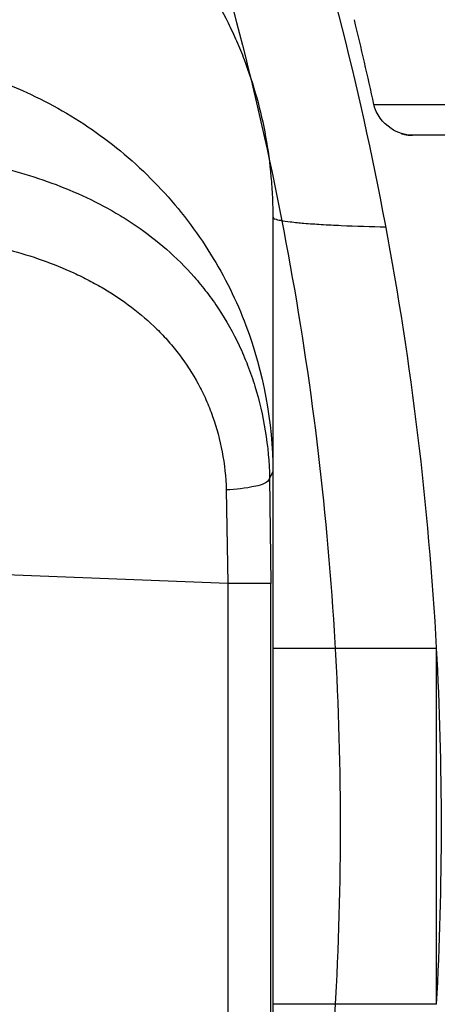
# Model space of a CAD drawing. Header units: millimetres. Extents: x 0 to 297, y 0 to 210.
# Tile 42 of 256: x 145.1047 to 145.1392, y 91.0556 to 91.1368. Entities that reach past the tile are written whole.
import ezdxf

# ---------------------------------------------------------------- set-up
doc = ezdxf.new("R2010")
doc.units = ezdxf.units.MM
doc.header["$LTSCALE"] = 16.335
doc.layers.get('0').update_dxf_attribs({"linetype": 'CONTINUOUS'})
for name, color, linetype in [('01_GLOBAL', 7, 'CONTINUOUS'), ('INTFCLR_1', 7, 'CONTINUOUS'), ('INTFCLR_144815', 7, 'CONTINUOUS')]:
    doc.layers.add(name, color=color, linetype=linetype)

msp = doc.modelspace()

# ---------------------------------------------------------------- linework, layer by layer
at = {"color": 7, "linetype": 'Continuous'}
msp.add_circle((145.8748034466, 92.1344639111), 2.66, dxfattribs=at)
at = {"color": 9, "linetype": 'Continuous'}
msp.add_arc((145.8748034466, 92.1344639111), 2.6259090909, 182.9674534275, 267.0325465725, dxfattribs=at)
at = {"layer": '01_GLOBAL', "color": 7, "linetype": 'Continuous'}
msp.add_circle((145.8748034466, 92.1344639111), 2.695, dxfattribs=at)
at = {"layer": 'INTFCLR_1', "color": 9, "linetype": 'Continuous'}
for p, q in [((145.133954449, 91.12976820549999), (145.1640239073, 91.12976820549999)), ((145.1667743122, 91.1273404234), (145.137133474, 91.1272369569)), ((145.1256077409, 91.12047171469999), (145.1256077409, 91.02006469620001)), ((145.1218946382, 91.09027953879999), (144.8596077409, 91.1003873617)), ((145.1256077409, 91.0994845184), (145.1253490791, 91.09896598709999)), ((145.1253490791, 91.09896598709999), (145.1254477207, 91.0902795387)), ((145.1217662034, 91.0980025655), (145.1218946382, 91.09027953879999)), ((145.1218946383, 91.0902795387), (145.1218946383, 91.0502568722)), ((145.1254477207, 91.0902795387), (145.1218946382, 91.0902795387)), ((145.1254477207, 91.0502568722), (145.1254477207, 91.0902795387)), ((145.1256077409, 91.0849574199), (145.139119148, 91.0849574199)), ((145.139119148, 91.055578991), (145.139119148, 91.0849574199)), ((145.139119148, 91.055578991), (145.1256077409, 91.055578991))]:
    msp.add_line(p, q, dxfattribs=at)
at = {"layer": 'INTFCLR_1', "color": 7, "linetype": 'Continuous'}
msp.add_lwpolyline([(145.1361999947, 91.12738890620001), (145.1362637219, 91.1273688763), (145.1363301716, 91.1273494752), (145.1363993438, 91.1273308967), (145.1364714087, 91.12731331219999), (145.1365461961, 91.12729697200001), (145.1366231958, 91.12728217), (145.1367021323, 91.1272691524), (145.136783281, 91.12725804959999), (145.136866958, 91.1272490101), (145.1369532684, 91.1272422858), (145.1370421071, 91.1272381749), (145.137133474, 91.1272369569)], dxfattribs=at)
at = {"layer": 'INTFCLR_1', "color": 6, "linetype": 'Continuous'}
for centre, radius, start, end in [((144.8596077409, 91.07026820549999), 0.4224162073, 270, 90.00000002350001), ((144.8596077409, 91.07026820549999), 0.4014439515, 270, 90.00000002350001), ((144.8707283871, 91.07027233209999), 0.2687920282, 3.1324307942, 18.148371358), ((144.8606243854, 91.07027055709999), 0.2797307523, 12.2803992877, 13.7520232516), ((144.8708811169, 91.07026820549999), 0.2686399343, 356.8655071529, 3.1344928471)]:
    msp.add_arc(centre, radius, start, end, dxfattribs=at)
at = {"layer": 'INTFCLR_1', "color": 9, "linetype": 'Continuous'}
for points, knots in [([(145.235167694, 90.93964664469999), (145.2359987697, 90.94190808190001), (145.2376274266, 90.94647450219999), (145.2407305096, 90.9557351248), (145.2457654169, 90.9723575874), (145.2504341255, 90.9918676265), (145.2535169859, 91.00930456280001), (145.2548129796, 91.01820820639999), (145.2554818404, 91.0233579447), (145.2570256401, 91.03628652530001), (145.2586297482, 91.05837735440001), (145.2583725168, 91.0844406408), (145.2571603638, 91.1013307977), (145.2563978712, 91.1091297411), (145.2558364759, 91.114316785), (145.2541019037, 91.12831663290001), (145.2501634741, 91.1507342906), (145.2444881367, 91.1726209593), (145.2404287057, 91.1856112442), (145.2389019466, 91.1902577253), (145.2365792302, 91.1971022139), (145.2313391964, 91.2114116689), (145.2222901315, 91.2324134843), (145.211984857, 91.2522549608), (145.2048007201, 91.26446751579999), (145.2014430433, 91.2699038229), (145.1992124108, 91.27344744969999), (145.1931796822, 91.28276721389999), (145.1830706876, 91.2970707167), (145.1690288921, 91.3144833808), (145.1571354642, 91.32753546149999), (145.1488272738, 91.335878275), (145.1442335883, 91.34029544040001), (145.1378598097, 91.34625257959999), (145.1289384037, 91.35405272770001), (145.1192814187, 91.3616211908), (145.1131582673, 91.3659752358), (145.1101748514, 91.3679776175), (145.1077179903, 91.36955505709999), (145.1055301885, 91.37087160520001), (145.1036031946, 91.37188262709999), (145.1025200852, 91.37238560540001), (145.1016575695, 91.37269323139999), (145.1010609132, 91.3728325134), (145.1005598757, 91.3727568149), (145.1004622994, 91.3722852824), (145.1007027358, 91.3717640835), (145.1011202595, 91.3710418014), (145.1017948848, 91.3701326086), (145.1026939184, 91.3690240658), (145.1038249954, 91.36772389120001), (145.1051758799, 91.366231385), (145.106740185, 91.36454834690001), (145.1092045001, 91.36193938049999), (145.1127127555, 91.35827210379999), (145.1192604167, 91.3514013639), (145.126411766, 91.34369308), (145.1329263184, 91.3363257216), (145.1369531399, 91.33164093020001), (145.143428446, 91.32395035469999), (145.1533417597, 91.3114874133), (145.1663378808, 91.2933552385), (145.175744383, 91.2785527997), (145.1819029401, 91.2680164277), (145.1860815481, 91.2606058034), (145.1932904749, 91.24707920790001), (145.2029180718, 91.2266527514), (145.209559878, 91.2096225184), (145.212649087, 91.20079273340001)], [0, 0, 0, 0, 0.0103790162, 0.0208837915, 0.0420711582, 0.08518389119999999, 0.1071959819, 0.1183353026, 0.1239410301, 0.1295663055, 0.1744258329, 0.2192337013, 0.2417180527, 0.2473539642, 0.2529903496, 0.2641931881, 0.3081223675, 0.3509244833, 0.3614867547, 0.3667496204, 0.3719934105, 0.3926231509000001, 0.4323812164, 0.470412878, 0.488854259, 0.4934078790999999, 0.4979383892, 0.5068921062, 0.5412323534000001, 0.5733304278, 0.6031976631, 0.6172528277, 0.6240454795, 0.630650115, 0.6548352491, 0.6750685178, 0.6834752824, 0.6871962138, 0.6905460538, 0.6960524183, 0.6981915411, 0.6999110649, 0.7012078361, 0.7020914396, 0.7026255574, 0.7031007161, 0.7038824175, 0.7050749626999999, 0.7066970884, 0.7087489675, 0.7112252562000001, 0.7141187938, 0.7174211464, 0.7211233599, 0.729578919, 0.7392839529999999, 0.762009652, 0.7748693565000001, 0.7816473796, 0.7886214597, 0.8181786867, 0.8502212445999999, 0.8846823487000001, 0.8936821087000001, 0.9027944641, 0.9213301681, 0.9597016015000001, 1, 1, 1, 1]), ([(145.1053256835, 91.37126820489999), (145.1058354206, 91.3712681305), (145.1084302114, 91.3702416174), (145.1114097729, 91.368499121), (145.114679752, 91.3664418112), (145.1177098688, 91.36444481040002), (145.1239326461, 91.36010616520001), (145.1337472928, 91.3525686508), (145.1428234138, 91.3447978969), (145.1493077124, 91.338863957), (145.1539781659, 91.3344671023), (145.1624222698, 91.3261665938), (145.1745124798, 91.3131815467), (145.1887911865, 91.29585590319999), (145.1990766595, 91.2816176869), (145.2052148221, 91.27234000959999), (145.2074832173, 91.268814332), (145.2108964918, 91.26340759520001), (145.2181971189, 91.2512662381), (145.2286731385, 91.2315365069), (145.2378781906, 91.2106406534), (145.2432089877, 91.1964014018), (145.2455710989, 91.1895927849), (145.247123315, 91.1849719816), (145.2512489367, 91.17205836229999), (145.2570185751, 91.1502977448), (145.2610247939, 91.1279966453), (145.262788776, 91.1140712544), (145.2633595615, 91.10891295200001), (145.2641347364, 91.10115794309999), (145.2653671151, 91.0843629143), (145.2656287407, 91.0584419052), (145.2639975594, 91.0364740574), (145.2624282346, 91.0236195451), (145.2617481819, 91.01849828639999), (145.2604303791, 91.00964310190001), (145.2572949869, 90.99229775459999), (145.2525471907, 90.9728939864), (145.2474296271, 90.9563683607), (145.2442749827, 90.94715947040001), (145.2426192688, 90.9426185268), (145.2417743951, 90.94036969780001)], [0, 0, 0, 0, 0.0031306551, 0.0166311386, 0.0214593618, 0.0268204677, 0.03892666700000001, 0.0680356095, 0.1027865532, 0.1122690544, 0.1220182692, 0.1421808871, 0.1849821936, 0.2309157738, 0.2799873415, 0.2927705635, 0.2992370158, 0.3057352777, 0.3320402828, 0.3862318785, 0.4428084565, 0.4721382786, 0.4795908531, 0.487069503, 0.5020757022, 0.562848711, 0.6251729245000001, 0.641061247, 0.6490543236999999, 0.6570463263, 0.6889269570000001, 0.7524525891, 0.8160592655, 0.8240370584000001, 0.8319876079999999, 0.8477879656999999, 0.8790177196, 0.9402188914, 0.9703170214, 0.9852457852, 1, 1, 1, 1]), ([(145.212649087, 91.20079273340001), (145.2158606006, 91.1916133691), (145.2216925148, 91.17275051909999), (145.227244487, 91.14850505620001), (145.2299856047, 91.13231217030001), (145.2310878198, 91.1246731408), (145.2317778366, 91.1195330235), (145.2334659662, 91.1053734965), (145.2350886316, 91.0820240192), (145.2348602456, 91.05859168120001), (145.2340091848, 91.0442662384), (145.2336200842, 91.0390385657), (145.2329629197, 91.0312582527), (145.2311506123, 91.014691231), (145.226931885, 90.9897129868), (145.2217743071, 90.96897061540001), (145.21827327, 90.95706637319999), (145.2168531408, 90.95239822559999), (145.2142959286, 90.94439071), (145.2088936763, 90.92893413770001), (145.2002622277, 90.9078650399), (145.191382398, 90.889773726), (145.1856550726, 90.87921407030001), (145.1835773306, 90.87548959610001), (145.1804900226, 90.8700559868), (145.1738400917, 90.85885693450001), (145.1632874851, 90.84274118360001), (145.150351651, 90.825149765), (145.1410235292, 90.8136739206), (145.1356460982, 90.8073751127), (145.133618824, 90.8050242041), (145.1301975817, 90.8011139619), (145.1238773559, 90.79407797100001), (145.116999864, 90.78674904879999), (145.1107938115, 90.7802602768), (145.1070749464, 90.7763568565), (145.1041227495, 90.77316960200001), (145.102218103, 90.77096320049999), (145.1011689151, 90.7695684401), (145.1007337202, 90.76882832), (145.1004699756, 90.7682973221), (145.1005812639, 90.76760633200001), (145.1020539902, 90.7679067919), (145.1036740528, 90.7686832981), (145.1066075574, 90.7702692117), (145.1094057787, 90.7720516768), (145.1117034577, 90.7735828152), (145.1131778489, 90.7745966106), (145.1156556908, 90.7763307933), (145.1196186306, 90.7792322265), (145.1251563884, 90.7835370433), (145.1334349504, 90.7903494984), (145.1408444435, 90.7969946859), (145.1473278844, 90.8032123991), (145.1519747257, 90.8077983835), (145.1603493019, 90.8164330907), (145.1722854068, 90.829897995), (145.1863008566, 90.84780070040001), (145.1963364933, 90.86246668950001), (145.2023017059, 90.87200498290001), (145.2045040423, 90.8756288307), (145.2078179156, 90.8811890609), (145.2148947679, 90.89367373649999), (145.2249952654, 90.9139386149), (145.2319439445, 90.9308745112), (145.2351676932, 90.9396466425)], [0, 0, 0, 0, 0.0419354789, 0.08505031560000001, 0.1071497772, 0.1127379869, 0.1183317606, 0.1295131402, 0.1742263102, 0.2191466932, 0.230445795, 0.2361065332, 0.241751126, 0.2641147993, 0.3079545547, 0.3508736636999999, 0.3561840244, 0.3614616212, 0.3719139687, 0.3924297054, 0.4320526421, 0.4700131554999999, 0.4792642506, 0.483852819, 0.4884035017, 0.5062126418, 0.5400088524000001, 0.5714206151, 0.6003317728, 0.6037560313, 0.6071340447, 0.6137178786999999, 0.6261602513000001, 0.6479155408, 0.6570536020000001, 0.6648783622, 0.6711643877, 0.6757843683, 0.6774462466, 0.6786751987, 0.6794900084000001, 0.6799813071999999, 0.6813020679, 0.6842478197, 0.6888651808, 0.6950795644, 0.6987591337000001, 0.70073729, 0.7027989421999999, 0.7117993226, 0.7219139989, 0.7330405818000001, 0.7580265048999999, 0.7648041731, 0.7717766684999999, 0.7861782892, 0.816667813, 0.8493175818, 0.8841610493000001, 0.8932352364, 0.8978283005, 0.9024468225, 0.9211469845, 0.9596997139, 1, 1, 1, 1]), ([(145.1053256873, 90.7692681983), (145.1051880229, 90.769268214), (145.1048509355, 90.76933467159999), (145.1048682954, 90.769940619), (145.1052289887, 90.77056403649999), (145.1058526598, 90.7714906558), (145.1068032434, 90.77264391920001), (145.1086356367, 90.7747211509), (145.110803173, 90.77699248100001), (145.113215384, 90.7794781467), (145.1159839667, 90.7823058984), (145.1217014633, 90.7881297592), (145.1287122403, 90.7954132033), (145.1351564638, 90.80240928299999), (145.1386445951, 90.8062976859), (145.1407113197, 90.80863540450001), (145.1461908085, 90.8148961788), (145.1556953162, 90.8263034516), (145.1688811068, 90.84380018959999), (145.1796415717, 90.85983729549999), (145.1864241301, 90.8709859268), (145.1895721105, 90.87639380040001), (145.1916900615, 90.880099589), (145.1975256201, 90.89060172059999), (145.2065751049, 90.908597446), (145.2153782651, 90.92957264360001), (145.2208882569, 90.944962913), (145.2234958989, 90.95293463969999), (145.2249438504, 90.95758139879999), (145.2285119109, 90.9694259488), (145.2337695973, 90.990067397), (145.2380725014, 91.0149380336), (145.2399207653, 91.03143377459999), (145.2405908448, 91.039179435), (145.2409875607, 91.0443834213), (145.241855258, 91.0586434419), (145.2420882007, 91.0819727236), (145.2404334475, 91.1052173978), (145.2387124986, 91.1193107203), (145.238008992, 91.12442738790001), (145.2368850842, 91.1320325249), (145.2340893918, 91.1481566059), (145.2284266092, 91.1722973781), (145.222482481, 91.1910649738), (145.2192099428, 91.2001967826)], [0, 0, 0, 0, 0.0008731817, 0.001718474, 0.0032338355, 0.0055641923, 0.008732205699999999, 0.0127298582, 0.0231213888, 0.0286463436, 0.0346993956, 0.04822263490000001, 0.0804125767, 0.0988155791, 0.1085508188, 0.1135449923, 0.1186070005, 0.1613231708, 0.2076862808, 0.2575123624, 0.2837454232, 0.2904461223, 0.2972015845, 0.3108183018, 0.3666504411, 0.4248609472, 0.4549769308, 0.4703146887, 0.4780576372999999, 0.4858477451, 0.5487776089, 0.6130123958, 0.6457680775, 0.6540347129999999, 0.6623246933, 0.6788711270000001, 0.74464742, 0.8101273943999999, 0.8265053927, 0.8346996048, 0.8428861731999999, 0.8752668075, 0.9384714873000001, 1, 1, 1, 1]), ([(145.1163432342, 91.14465110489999), (145.1170853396, 91.1438318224), (145.1184905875, 91.1421344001), (145.1203602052, 91.13941456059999), (145.1216980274, 91.1370142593), (145.1226304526, 91.13501771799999), (145.1234683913, 91.1329741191), (145.1243301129, 91.13035167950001), (145.1250671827, 91.1271193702), (145.1254355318, 91.12437022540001), (145.1255831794, 91.1221476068), (145.1256077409, 91.12102959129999), (145.1256077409, 91.12047171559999)], [0, 0, 0, 0, 0.1251649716, 0.2491232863, 0.3732270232, 0.4357970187, 0.4985462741, 0.6232342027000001, 0.7478440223, 0.8734290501, 0.9368323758, 1, 1, 1, 1]), ([(145.0936581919, 91.1338216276), (145.0977892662, 91.1334656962), (145.1040935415, 91.131775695), (145.1115258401, 91.12738219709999), (145.1165684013, 91.12292526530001), (145.1206416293, 91.1175903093), (145.1244382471, 91.1099264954), (145.1256077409, 91.10357417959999), (145.1256077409, 91.0994845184)], [0, 0, 0, 0, 0.2423205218, 0.3713274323, 0.5023855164, 0.6330587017, 0.7609941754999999, 1, 1, 1, 1]), ([(145.0880442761, 91.1256304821), (145.0885057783, 91.12569718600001), (145.0894438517, 91.1258017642), (145.0913653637, 91.1259215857), (145.0938378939, 91.12591799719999), (145.0963395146, 91.1257392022), (145.0983654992, 91.1254978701), (145.1004027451, 91.12518692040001), (145.1029330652, 91.12467427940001), (145.1059208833, 91.12384400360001), (145.1088421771, 91.1227769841), (145.1111983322, 91.1216687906), (145.1130162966, 91.1206355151), (145.1147868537, 91.1194993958), (145.1168910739, 91.11787594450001), (145.1187977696, 91.115982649), (145.1201865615, 91.11429103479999), (145.1215003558, 91.1124481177), (145.1226339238, 91.1104310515), (145.1235621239, 91.1082648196), (145.1243677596, 91.1059388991), (145.125084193, 91.1028358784), (145.1253177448, 91.1002752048), (145.1253490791, 91.09896598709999)], [0, 0, 0, 0, 0.0269372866, 0.0544915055, 0.1111887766, 0.1696140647, 0.1992706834, 0.2290360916, 0.2886481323, 0.3482924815, 0.4080109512, 0.4681104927, 0.4984510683, 0.5287577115, 0.5895870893, 0.6516014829, 0.6835097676, 0.7159327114, 0.7822646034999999, 0.8166313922, 0.8519861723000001, 0.9243469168, 1, 1, 1, 1]), ([(145.1256077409, 91.12047171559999), (145.1256077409, 91.12040645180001), (145.1258866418, 91.12029639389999), (145.1263182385, 91.1202013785), (145.1271595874, 91.1200818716), (145.1282671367, 91.1199770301), (145.1296730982, 91.1198788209), (145.1319248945, 91.119763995), (145.1337076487, 91.11971071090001), (145.1349396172, 91.11968473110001)], [0, 0, 0, 0, 0.0207988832, 0.0728257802, 0.1599156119, 0.2807167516, 0.4319854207, 0.6072972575, 1, 1, 1, 1]), ([(145.0868704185, 91.1192059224), (145.0873214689, 91.1192577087), (145.0882346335, 91.1193426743), (145.0900959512, 91.11943944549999), (145.0924726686, 91.1194400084), (145.0948686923, 91.11930389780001), (145.0967971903, 91.1191156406), (145.0987188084, 91.1188744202), (145.1010910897, 91.1184741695), (145.1038811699, 91.11782308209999), (145.1065928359, 91.11698257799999), (145.1087767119, 91.1161050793), (145.1104576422, 91.1152838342), (145.1120770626, 91.11438482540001), (145.113998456, 91.113103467), (145.1157525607, 91.1115937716), (145.1170285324, 91.11024088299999), (145.1182239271, 91.1087793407), (145.1192632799, 91.1071708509), (145.1201160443, 91.1054349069), (145.1208560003, 91.1035835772), (145.1215147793, 91.10110500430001), (145.1217350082, 91.09905036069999), (145.1217662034, 91.0980025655)], [0, 0, 0, 0, 0.0296717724, 0.0599154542, 0.1217847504, 0.1848901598, 0.2166786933, 0.2484054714, 0.3114486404, 0.3738125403, 0.435511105, 0.4968160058, 0.5274058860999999, 0.5577275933, 0.6178205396, 0.6779996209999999, 0.7085115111, 0.7392634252, 0.8013182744, 0.8330912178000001, 0.8655644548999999, 0.9314916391, 1, 1, 1, 1]), ([(145.1253490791, 91.09896598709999), (145.1252219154, 91.09854133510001), (145.123690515, 91.0981613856), (145.1225823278, 91.09801500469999), (145.1217662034, 91.0980025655)], [0, 0, 0, 0, 0.3519510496, 1, 1, 1, 1])]:
    msp.add_open_spline(points, degree=3, knots=knots, dxfattribs=at)
at = {"layer": 'INTFCLR_1', "color": 6, "linetype": 'Continuous'}
for points, knots in [([(145.1350652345, 91.37126820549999), (145.1342109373, 91.37126820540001), (145.1357546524, 91.3683275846), (145.1370803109, 91.3667054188), (145.1392467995, 91.36385886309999), (145.1419201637, 91.3606392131), (145.145337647, 91.3565301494), (145.149332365, 91.3517583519), (145.1536170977, 91.34656836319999), (145.1578478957, 91.34135293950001), (145.1617862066, 91.3363852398), (145.1654017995, 91.331722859), (145.1686896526, 91.3273862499), (145.1716611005, 91.3233823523), (145.1743369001, 91.31970203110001), (145.176743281, 91.3163294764), (145.1789048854, 91.31324522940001), (145.1808385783, 91.31044103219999), (145.1825660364, 91.30789847), (145.1841084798, 91.3055965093), (145.185490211, 91.3035084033), (145.1867189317, 91.3016307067), (145.1878098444, 91.2999462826), (145.1887779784, 91.29843766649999), (145.1896459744, 91.2970737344), (145.1906214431, 91.2955292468), (145.191753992, 91.2937193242), (145.1928766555, 91.2919021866), (145.1938510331, 91.29030917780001), (145.1946912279, 91.28892487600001), (145.1956155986, 91.28738878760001), (145.1966371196, 91.28567497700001), (145.1977643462, 91.2837631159), (145.1990081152, 91.2816272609), (145.2003754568, 91.2792470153), (145.201880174, 91.2765873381), (145.2035347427, 91.2736120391), (145.2053542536, 91.2702751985), (145.2073580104, 91.2665186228), (145.2095596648, 91.2622861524), (145.2119715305, 91.25751282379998), (145.214608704, 91.2521191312), (145.2174929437, 91.2459939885), (145.220642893, 91.2390035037), (145.2240752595, 91.2309767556), (145.227802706, 91.2217082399), (145.2318351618, 91.21090431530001), (145.2361179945, 91.19831684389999), (145.2403681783, 91.18429274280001), (145.2442872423, 91.16942297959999), (145.2476657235, 91.15438159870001), (145.2504753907, 91.1392991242), (145.2527156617, 91.12423526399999), (145.2543982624, 91.1091876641), (145.2555287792, 91.0941918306), (145.256117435, 91.079233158), (145.2561708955, 91.0643352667), (145.2556951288, 91.0494844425), (145.2546936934, 91.0346826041), (145.2531693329, 91.01994161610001), (145.2511191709, 91.00523180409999), (145.2485428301, 90.9905728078), (145.2454275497, 90.9759328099), (145.2417708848, 90.9613303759), (145.2376203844, 90.94696810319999), (145.2332204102, 90.9335438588), (145.2288852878, 90.92162630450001), (145.2248596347, 90.9114479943), (145.2211587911, 90.90270194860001), (145.2177663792, 90.89512937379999), (145.2146668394, 90.8885329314), (145.2118379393, 90.8827508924), (145.2092594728, 90.87766290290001), (145.2069119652, 90.8731710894), (145.2047820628, 90.869201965), (145.2028538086, 90.86569136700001), (145.2011073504, 90.8625761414), (145.1995253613, 90.8598041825), (145.1980916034, 90.85733143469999), (145.1967959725, 90.8551286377), (145.1956290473, 90.85316932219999), (145.1945782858, 90.85142412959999), (145.1936278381, 90.84986076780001), (145.1927650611, 90.8484539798), (145.1919665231, 90.8471621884), (145.1911689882, 90.845881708), (145.1903111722, 90.84451464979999), (145.1893416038, 90.842982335), (145.1882509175, 90.8412749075), (145.1870226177, 90.8393719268), (145.1856376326, 90.83725116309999), (145.1840803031, 90.8348962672), (145.1823329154, 90.83229124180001), (145.1803729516, 90.82941478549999), (145.1781781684, 90.82624664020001), (145.1757236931, 90.82276863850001), (145.1729902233, 90.8189712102), (145.1699514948, 90.8148382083), (145.1665806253, 90.81035527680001), (145.1628687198, 90.8055344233), (145.1588145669, 90.8003903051), (145.1544498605, 90.7949847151), (145.149996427, 90.78957611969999), (145.1458273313, 90.78459071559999), (145.1422457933, 90.7802896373), (145.1394492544, 90.7769290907), (145.1371773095, 90.773959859), (145.1358081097, 90.7722873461), (145.134193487, 90.7692682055), (145.1350652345, 90.7692682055)], [0, 0, 0, 0, 0.0038604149, 0.007501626, 0.0124785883, 0.0188917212, 0.0268498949, 0.0364677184, 0.0470694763, 0.05724446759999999, 0.0668187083, 0.0757144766, 0.08390537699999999, 0.0914099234, 0.09824517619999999, 0.1044667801, 0.1101313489, 0.1152642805, 0.1198589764, 0.1240215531, 0.1277856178, 0.1311734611, 0.1341617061, 0.1368541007, 0.1392736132, 0.1414672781, 0.1451087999, 0.148921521, 0.1511192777, 0.1535471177, 0.1562389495, 0.1592204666, 0.1625628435, 0.1662680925, 0.1703891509, 0.1749670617, 0.1800766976, 0.185772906, 0.1921414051, 0.1993155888, 0.2073311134, 0.2163077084, 0.2264451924, 0.2379233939, 0.2509534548, 0.2658909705, 0.2830621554, 0.3030578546, 0.3259639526, 0.3492662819, 0.3725305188, 0.395610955, 0.4185782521, 0.4413347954, 0.4640172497, 0.4865192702, 0.5089682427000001, 0.5313242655, 0.5536477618, 0.5759939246, 0.5982772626, 0.6207472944, 0.6432362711, 0.6658996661, 0.6887559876, 0.7107777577, 0.7297237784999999, 0.7460531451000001, 0.7602331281, 0.7726347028, 0.7835467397, 0.7931663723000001, 0.8017211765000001, 0.8093215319, 0.8160683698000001, 0.8220757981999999, 0.8274205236, 0.83220661, 0.8364980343, 0.8403367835, 0.8437547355, 0.8468031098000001, 0.8495420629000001, 0.8520223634, 0.8542604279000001, 0.8564046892, 0.8588391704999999, 0.8615533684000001, 0.8645986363, 0.8679945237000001, 0.8717882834, 0.8760445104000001, 0.8807522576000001, 0.8859628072, 0.8917731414, 0.8981681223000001, 0.9051985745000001, 0.9129160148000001, 0.9213486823, 0.930543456, 0.9404096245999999, 0.9509435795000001, 0.9619432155, 0.9720502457, 0.9803711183, 0.9870628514, 0.9922716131, 0.9960607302, 1, 1, 1, 1]), ([(145.1350652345, 90.7692682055), (145.1360387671, 90.7692682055), (145.1377271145, 90.77040596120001), (145.1403228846, 90.77196865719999), (145.1432989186, 90.7741311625), (145.1469787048, 90.7769487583), (145.1513602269, 90.78054609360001), (145.156189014, 90.78473927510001), (145.1610884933, 90.78922212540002), (145.16571304, 90.7936532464), (145.1699506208, 90.7978753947), (145.1738079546, 90.80185999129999), (145.1773032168, 90.80558700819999), (145.1804624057, 90.8090520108), (145.1833068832, 90.8122538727), (145.1858602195, 90.8151948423), (145.1881553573, 90.8178946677), (145.1902110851, 90.8203591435), (145.1920499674, 90.8226010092), (145.1936917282, 90.8246337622), (145.195161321, 90.8264787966), (145.1964960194, 90.82817546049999), (145.197810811, 90.82986574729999), (145.1992115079, 90.83168840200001), (145.2006985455, 90.83364987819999), (145.2021699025, 90.8356183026), (145.203615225, 90.83757754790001), (145.2051191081, 90.8396441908), (145.2067839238, 90.8419664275), (145.2086446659, 90.8446056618), (145.2107239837, 90.8476123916), (145.2130437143, 90.8510414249), (145.2156231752, 90.85494957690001), (145.2184823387, 90.85940686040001), (145.2216518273, 90.8645112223), (145.2251614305, 90.87037537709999), (145.229038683, 90.8771369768), (145.2333125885, 90.884978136), (145.2380078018, 90.89411228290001), (145.2431555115, 90.9048590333), (145.2486552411, 90.91737134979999), (145.2541538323, 90.9312561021), (145.2592951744, 90.9458952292), (145.2638614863, 90.9607341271), (145.2678132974, 90.9756278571), (145.2711637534, 90.9905604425), (145.2739112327, 91.005452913), (145.2760779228, 91.0203457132), (145.2776685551, 91.03517539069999), (145.2786982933, 91.0499655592), (145.2791763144, 91.06470155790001), (145.2791102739, 91.0793859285), (145.2785051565, 91.09402740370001), (145.2773642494, 91.1086166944), (145.2756872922, 91.1231600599), (145.2734729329, 91.13765537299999), (145.2707211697, 91.1520804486), (145.2674209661, 91.16646759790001), (145.2635667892, 91.1807987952), (145.259139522, 91.19509062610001), (145.254151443, 91.2092704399), (145.2488018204, 91.2228033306), (145.2434345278, 91.23506080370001), (145.238408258, 91.245610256), (145.2338248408, 91.2545835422), (145.2296571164, 91.2622860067), (145.2258775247, 91.26893157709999), (145.2224553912, 91.2746994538), (145.2193628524, 91.2797261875), (145.216567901, 91.28412676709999), (145.2140471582, 91.2879848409), (145.2117761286, 91.29137679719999), (145.209737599, 91.2943566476), (145.2079066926, 91.2969818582), (145.20627007, 91.2992895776), (145.2048016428, 91.30132990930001), (145.203482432, 91.3031390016), (145.202221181, 91.30484800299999), (145.2009100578, 91.3066043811), (145.1994654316, 91.308515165), (145.1979774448, 91.3104559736), (145.1964846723, 91.3123763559), (145.1949729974, 91.31429626), (145.1933137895, 91.31637424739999), (145.1914604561, 91.3186591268), (145.1893845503, 91.3211745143), (145.1870661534, 91.32393108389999), (145.1844777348, 91.3269433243), (145.1815962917, 91.3302189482), (145.1783918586, 91.3337676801), (145.174841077, 91.3375879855), (145.1709238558, 91.34167041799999), (145.1666153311, 91.3459993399), (145.1619164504, 91.3505367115), (145.1569054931, 91.35515789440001), (145.1519289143, 91.3595100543), (145.1473729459, 91.36327579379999), (145.1435388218, 91.36622737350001), (145.1404516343, 91.3684830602), (145.1377826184, 91.3700958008), (145.1360568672, 91.37126820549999), (145.1350652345, 91.37126820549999)], [0, 0, 0, 0, 0.0042187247, 0.0081401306, 0.0133978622, 0.0200459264, 0.0282638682, 0.0379443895, 0.0477615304, 0.05703690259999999, 0.0656973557, 0.0736821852, 0.0810680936, 0.0878383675, 0.0940009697, 0.0996271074, 0.1047154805, 0.1093563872, 0.1135342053, 0.1172803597, 0.1206792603, 0.1237557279, 0.1266349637, 0.1299589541, 0.1337168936, 0.1373013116, 0.1406085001, 0.1442672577, 0.148377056, 0.1529904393, 0.1582606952, 0.164218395, 0.1709303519, 0.1785521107, 0.1871652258, 0.1969659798, 0.2081658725, 0.2209392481, 0.2356613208, 0.2526660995, 0.2725685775, 0.2948769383, 0.3173640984, 0.3397873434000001, 0.3621386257, 0.3841211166, 0.4060891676, 0.4277469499, 0.4493218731, 0.470705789, 0.4919793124, 0.5131981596, 0.5343255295, 0.5554668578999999, 0.5765984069, 0.5977513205, 0.6189954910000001, 0.6402209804, 0.6617015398, 0.6832900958, 0.7050415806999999, 0.7268239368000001, 0.7463339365, 0.7630160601, 0.7774553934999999, 0.7899931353, 0.8009638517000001, 0.8105830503, 0.8190545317, 0.8265380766, 0.8331730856, 0.8390248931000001, 0.8442268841, 0.8488182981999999, 0.8528943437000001, 0.8564866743, 0.8597116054, 0.8625968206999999, 0.8656908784, 0.8692094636, 0.8729771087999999, 0.8762884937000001, 0.879749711, 0.8835661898, 0.8878115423, 0.8924986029, 0.8976989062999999, 0.9034198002, 0.9097088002, 0.9166034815, 0.9241390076, 0.9323094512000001, 0.9411199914, 0.9506041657, 0.9606137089, 0.9706541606, 0.9792553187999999, 0.9862062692, 0.9916647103, 0.9957028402, 1, 1, 1, 1]), ([(144.8596077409, 91.3310804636), (144.8648083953, 91.3312938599), (144.8752252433, 91.3314085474), (144.8908287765, 91.33064674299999), (144.9063869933, 91.32894786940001), (144.9218926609, 91.32630552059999), (144.9372546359, 91.3227196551), (144.9521403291, 91.31827948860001), (144.9666984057, 91.31298513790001), (144.9809232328, 91.30684139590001), (144.9949848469, 91.2997330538), (145.0085894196, 91.29179002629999), (145.0216818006, 91.2830461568), (145.034218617, 91.2735334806), (145.0461538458, 91.2632873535), (145.0574487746, 91.2523426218), (145.0680597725, 91.2407435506), (145.0779508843, 91.2285299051), (145.0870808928, 91.2157559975), (145.0954235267, 91.2024631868), (145.1029524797, 91.1886942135), (145.1096391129, 91.1745018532), (145.1154570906, 91.159946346), (145.1203896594, 91.1450752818), (145.124422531, 91.12993449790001), (145.1275415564, 91.11457599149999), (145.129734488, 91.0990581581), (145.1309929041, 91.0834437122), (145.1313133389, 91.067798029), (145.130697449, 91.05217638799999), (145.1291501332, 91.0366302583), (145.1266772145, 91.0212060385), (145.1232874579, 91.0059571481), (145.1189925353, 90.9909371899), (145.1138089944, 90.9762041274), (145.1077578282, 90.96181579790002), (145.1008640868, 90.9478257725), (145.0931513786, 90.9342772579), (145.0846508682, 90.92122296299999), (145.0753942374, 90.90870812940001), (145.0654166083, 90.8967754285), (145.0547444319, 90.88545571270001), (145.0434240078, 90.87479883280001), (145.0314894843, 90.864834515), (145.0189896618, 90.8556023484), (145.005966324, 90.8471335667), (144.9924717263, 90.8394595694), (144.9785675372, 90.83261186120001), (144.9645877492, 90.8267302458), (144.9509740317, 90.8219028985), (144.9383319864, 90.81816671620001), (144.9268866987, 90.81537344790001), (144.9166921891, 90.8133362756), (144.9070094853, 90.8117755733), (144.897001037, 90.8105367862), (144.8858733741, 90.80961349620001), (144.8732656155, 90.80913904), (144.8643587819, 90.80926099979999), (144.8596077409, 90.8094559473)], [0, 0, 0, 0, 0.0185657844, 0.0371317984, 0.05569073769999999, 0.0743563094, 0.09320240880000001, 0.1119235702, 0.129729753, 0.1484268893, 0.1671582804, 0.1858963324, 0.2045840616, 0.2232805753, 0.241995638, 0.2606572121, 0.2793460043, 0.298034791, 0.3166822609, 0.3353170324, 0.3539796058, 0.3726237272, 0.3912431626, 0.4098577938, 0.4284754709, 0.4470981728, 0.4657246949, 0.4843423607, 0.5029403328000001, 0.5215094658, 0.5400731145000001, 0.5586325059, 0.5771954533, 0.5957587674, 0.6143211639, 0.6328711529, 0.651401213, 0.6699184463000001, 0.6884460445, 0.7069331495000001, 0.7254085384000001, 0.7438945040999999, 0.7623917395, 0.7808314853, 0.7993176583, 0.8177869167, 0.8362093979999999, 0.8546575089, 0.8730374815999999, 0.8902753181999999, 0.9061521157, 0.9200376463, 0.9322836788, 0.9432240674, 0.9550134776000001, 0.9682465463, 0.9830392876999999, 1, 1, 1, 1])]:
    msp.add_open_spline(points, degree=3, knots=knots, dxfattribs=at)
at = {"layer": 'INTFCLR_1', "color": 7, "linetype": 'Continuous'}
msp.add_open_spline([(145.137133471, 91.1272369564), (145.1365170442, 91.12723615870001), (145.1350923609, 91.1277081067), (145.1341163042, 91.12897442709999), (145.1339544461, 91.1297682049)], degree=3, knots=[0, 0, 0, 0, 0.4321138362, 1, 1, 1, 1], dxfattribs=at)
at = {"layer": 'INTFCLR_144815', "color": 6, "linetype": 'Continuous'}
for radius in [0.4466793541, 0.4256665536]:
    msp.add_circle((144.8596077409, 91.07026820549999), radius, dxfattribs=at)
for radius, start, end in [(0.6157754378, 313.9937911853, 154.5150993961), (0.5947754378, 312.9543589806, 154.5144414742), (0.5751005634, 282.2440355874, 71.2863570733), (0.4627266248, 45.0000000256, 314.9999999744), (0.4618985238, 44.999999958, 315.000000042), (0.461229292, 44.99999997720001, 315.0000000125)]:
    msp.add_arc((144.8596077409, 91.07026820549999), radius, start, end, dxfattribs=at)
at = {"layer": 'INTFCLR_144815', "color": 9, "linetype": 'Continuous'}
for centre, radius, start, end in [((144.8596077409, 91.07026820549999), 0.5712784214, 292.4997540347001, 54.0964566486), ((144.8596102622, 91.0702693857), 0.5153523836, 292.4997540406, 54.09645665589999)]:
    msp.add_arc(centre, radius, start, end, dxfattribs=at)

doc.saveas('drawing.dxf')
